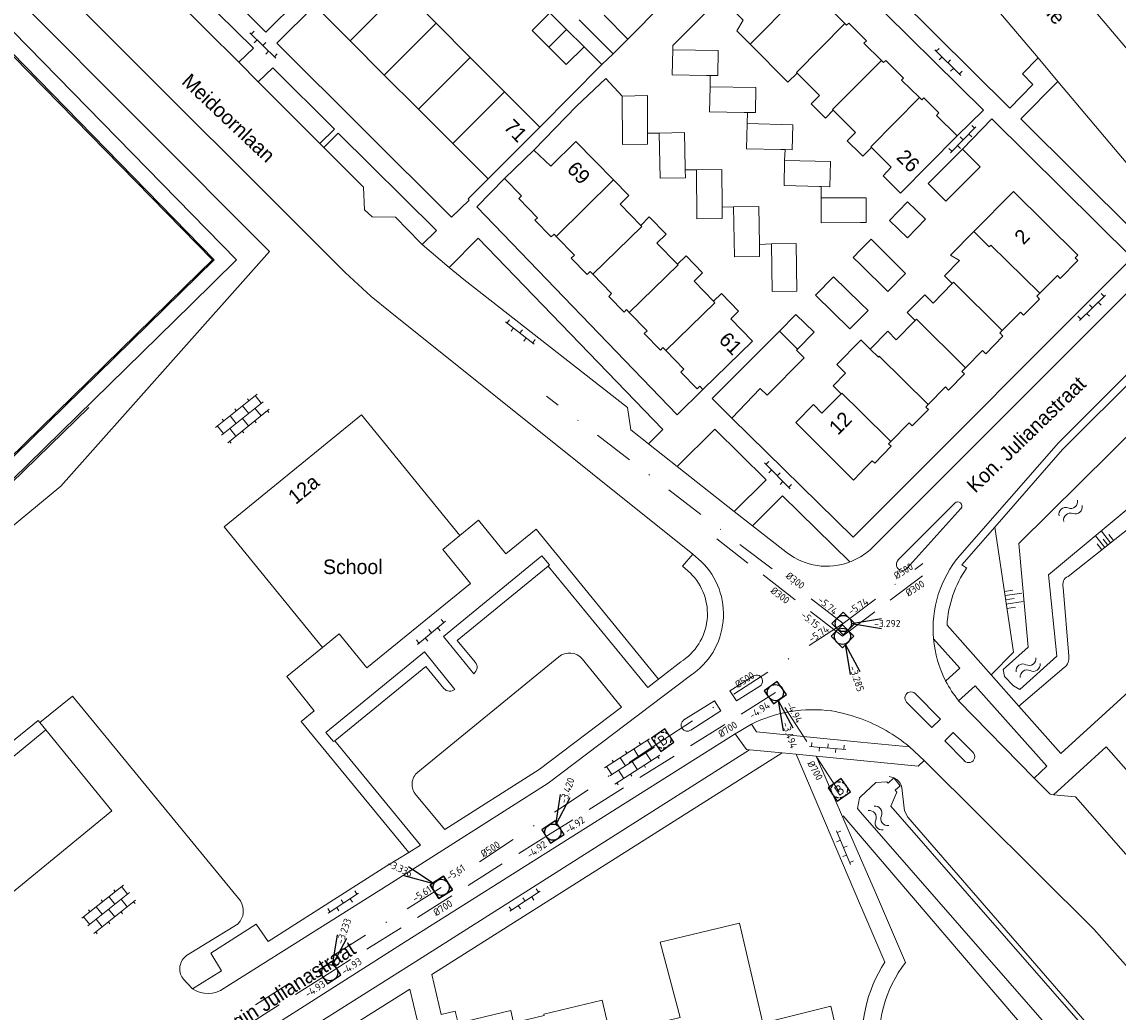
# Model space of a CAD drawing. Header units: metres. Extents: x 86385 to 87348, y 451052 to 451596.
# Tile 14 of 25: x 86896 to 87032, y 451279 to 451401. Entities that reach past the tile are written whole.
import ezdxf
from ezdxf.enums import TextEntityAlignment as Align

# ---------------------------------------------------------------- set-up
doc = ezdxf.new("R2010")
doc.units = ezdxf.units.M
for name, pattern in [('EEN_DOORGETROKKEN_LIJN', [0]), ('HIDDENX2', [0.75, 0.5, -0.25]), ('RI-HWA', [7.4, 5, -2.4]), ('RI-VWA', [11, 5, -3, 0, -3])]:
    doc.linetypes.add(name, pattern=pattern)
doc.layers.get('0').update_dxf_attribs({"linetype": 'EEN_DOORGETROKKEN_LIJN'})
for name, color, linetype, lineweight in [('B-SB-RI-GWA_RIOOLPUT_BLINDEPUT_BETON-S', 30, 'Continuous', 25), ('B-WE-RI-GWA-T18', 10, 'Continuous', 18), ('B-WE-RI-HWA_BOB-S', 150, 'Continuous', 25), ('B-WE-RI-HWA_PUTNUMMER-S', 150, 'Continuous', 25), ('B-WE-RI-HWA_RIOOLPUT-S', 150, 'Continuous', 25), ('B-WE-RI-HWA_TRANSPORTLEIDING-G', 150, 'RI-HWA', 18), ('B-WE-RI-VWA_BOB-S', 20, 'Continuous', 25), ('B-WE-RI-VWA_PUTNUMMER-S', 20, 'Continuous', 25), ('B-WE-RI-VWA_RIOOLPUT-S', 20, 'Continuous', 25), ('B-WE-RI-VWA_TRANSPORTLEIDING-G', 20, 'RI-VWA', 18), ('bijgebouw', 8, 'Continuous', 0), ('dakrand', 8, 'Continuous', 0), ('dakrand bijgebouw', 8, 'Continuous', 0), ('functie-aanduiding', 8, 'Continuous', 0), ('hek', 8, 'Continuous', 0), ('hoofdgebouw', 8, 'Continuous', 0), ('huisnummer', 8, 'Continuous', 0), ('insteek sloot', 8, 'Continuous', 0), ('kant open verharding', 8, 'Continuous', 0), ('kant verharding', 8, 'Continuous', 0), ('kant water (FD)', 8, 'Continuous', 0), ('muur', 8, 'Continuous', 0), ('open verharding 4', 8, 'Continuous', 0), ('open verharding 6', 8, 'Continuous', 0), ('straatnaam', 8, 'Continuous', 0), ('talud', 8, 'Continuous', 0), ('tussenmuur', 8, 'Continuous', 0), ('walbescherming', 8, 'Continuous', 0), ('water', 8, 'Continuous', 0)]:
    doc.layers.add(name, color=color, linetype=linetype, lineweight=lineweight)
doc.styles.add('NLCS-ISO', font='NLCS-ISO.ttf')
doc.styles.add('NLCS-ISO-M500-T18', font='NLCS-ISO.ttf', dxfattribs={"height": 0.9})
doc.styles.add('Style-WORKING', font='WORKING.shx')

# ---------------------------------------------------------------- blocks, each defined once
blk = doc.blocks.new('B-SRI-PUT_HWA-SO')
at = {"lineweight": -3, "flags": 128}
blk.add_lwpolyline([(-2, -2), (2, -2), (2, 2), (-2, 2)], close=True, dxfattribs=at)
at = {"lineweight": -3}
blk.add_circle((0, 0), 2, dxfattribs=at)
blk = doc.blocks.new('B-SRI-PUT_VWA-SO')
at = {"flags": 128}
blk.add_lwpolyline([(-2, 2), (2, 2), (2, -2), (-2, -2)], close=True, dxfattribs=at)
at = {"lineweight": -3, "flags": 128}
blk.add_lwpolyline([(2, -2), (2, 2), (-2, 2), (-2, -2)], close=True, dxfattribs=at)
at = {"lineweight": -3}
blk.add_circle((0, 0), 2, dxfattribs=at)
blk = doc.blocks.new('*U50')
for q in [(-9.16, 2.81), (-8.12, 5.08)]:
    blk.add_line((-1.82, 0.83), q)
at = {"ltscale": 0.1, "style": 'NLCS-ISO'}
blk.add_attdef('PUTHGT', text='', height=1.8, rotation=335.4818, dxfattribs=at).set_placement((-10.88, 4.99), align=Align.MIDDLE_LEFT)
blk = doc.blocks.new('SRI-BOB-SO')
at = {"ltscale": 0.1, "style": 'NLCS-ISO'}
blk.add_attdef('B.O.B.', text='', height=1.8, dxfattribs=at).set_placement((0.05, -0.02), align=Align.BOTTOM_CENTER)
blk = doc.blocks.new('*U32')
for q in [(9.5, 1.25), (9.5, -1.25)]:
    blk.add_line((2, 0), q)
at = {"ltscale": 0.1, "style": 'NLCS-ISO'}
blk.add_attdef('PUTHGT', text='', height=1.8, dxfattribs=at).set_placement((7.65, -0.03), align=Align.MIDDLE_LEFT)
blk = doc.blocks.new('*U34')
for q in [(1.85, 9.4), (4.22, 8.6)]:
    blk.add_line((0.64, 1.9), q)
at = {"ltscale": 0.1, "style": 'NLCS-ISO'}
blk.add_attdef('PUTHGT', text='', height=1.8, rotation=71.395, dxfattribs=at).set_placement((2.41, 7.26), align=Align.MIDDLE_LEFT)
blk = doc.blocks.new('*U49')
for q in [(1.85, -9.4), (4.22, -8.6)]:
    blk.add_line((0.64, -1.9), q)
at = {"ltscale": 0.1, "style": 'NLCS-ISO'}
blk.add_attdef('PUTHGT', text='', height=1.8, rotation=288.605, dxfattribs=at).set_placement((2.41, -7.26), align=Align.MIDDLE_LEFT)
blk = doc.blocks.new('SRI-PUT_BLINDEPUT-SO')
at = {"lineweight": -3, "flags": 128}
blk.add_lwpolyline([(-2, -2), (2, -2), (2, 2), (-2, 2)], close=True, dxfattribs=at)
at = {"linetype": 'HIDDENX2', "lineweight": -3, "ltscale": 1.5}
blk.add_circle((0, 0), 2, dxfattribs=at)
at = {"ltscale": 0.1, "style": 'NLCS-ISO'}
blk.add_text('B', height=2.5, dxfattribs=at).set_placement((0, -0.01), align=Align.MIDDLE_CENTER)
blk = doc.blocks.new('*U54', base_point=(86975.528, 451312.505, -3.625))
at = {"layer": 'B-SB-RI-GWA_RIOOLPUT_BLINDEPUT_BETON-S', "lineweight": -2, "xscale": 0.4999999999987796, "yscale": 0.4999999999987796, "zscale": 0.2499999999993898, "rotation": 35}
blk.add_blockref('SRI-PUT_BLINDEPUT-SO', (86975.528, 451312.505, -3.625), dxfattribs=at)
blk = doc.blocks.new('*U55', base_point=(86997.383, 451306.361, -2.188))
at = {"layer": 'B-SB-RI-GWA_RIOOLPUT_BLINDEPUT_BETON-S', "lineweight": -2, "xscale": 0.4999999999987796, "yscale": 0.4999999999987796, "zscale": 0.2499999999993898, "rotation": 35}
blk.add_blockref('SRI-PUT_BLINDEPUT-SO', (86997.383, 451306.361, -2.188), dxfattribs=at)
blk = doc.blocks.new('OVTP6')
at = {"layer": 'open verharding 6', "color": 7, "linetype": 'Continuous', "lineweight": 0}
for p, q in [((0, 0), (4.5, 0)), ((0.25, 0), (0.25, 0.5)), ((1.25, 0), (1.25, -0.5)), ((2.25, 0), (2.25, 0.5)), ((3.25, 0), (3.25, -0.5)), ((4.25, 0), (4.25, 0.5))]:
    blk.add_line(p, q, dxfattribs=at)
blk = doc.blocks.new('OVTP4')
at = {"layer": 'open verharding 4', "color": 7, "linetype": 'Continuous', "lineweight": 0}
for p, q in [((1.3, 1.5), (1.3, 1.2)), ((3.3, 1.5), (3.3, 1.2)), ((5.3, 1.5), (5.3, 1.2)), ((0, 1.2), (6.6, 1.2)), ((0, 0), (6.6, 0)), ((0.3, 1.2), (0.3, 0)), ((1.3, 0), (1.3, -1.2)), ((2.3, 1.2), (2.3, 0)), ((3.3, 0), (3.3, -1.2)), ((4.3, 1.2), (4.3, 0)), ((5.3, 0), (5.3, -1.2)), ((6.3, 1.2), (6.3, 0)), ((0, -1.2), (6.6, -1.2)), ((0.3, -1.2), (0.3, -1.5)), ((2.3, -1.2), (2.3, -1.5)), ((4.3, -1.2), (4.3, -1.5)), ((6.3, -1.2), (6.3, -1.5))]:
    blk.add_line(p, q, dxfattribs=at)
blk = doc.blocks.new('TA')
at = {"layer": 'talud', "color": 7, "linetype": 'Continuous', "lineweight": 0}
for p, q in [((-0.5, 0), (-0.5, -0.5)), ((-0.25, 0), (-0.25, -1)), ((0, 0), (0, -0.5)), ((0.25, 0), (0.25, -1)), ((0.5, 0), (0.5, -0.5))]:
    blk.add_line(p, q, dxfattribs=at)
blk = doc.blocks.new('WA')
at = {"layer": 'water', "color": 7, "linetype": 'Continuous', "lineweight": 0}
for centre, start, end in [((0.73, 0), 28.0724, 151.9274), ((2.23, 0.8), 208.0724, 331.9274), ((0.73, -0.9), 28.0724, 151.9274), ((2.23, -0.1), 208.0724, 331.9274)]:
    blk.add_arc(centre, 0.85, start, end, dxfattribs=at)
blk = doc.blocks.new('A$Cf75df683')
at = {"layer": 'bijgebouw', "linetype": 'Continuous', "lineweight": 13}
for p, q in [((86969.41, 451397.4), (86965.21, 451401.61)), ((86968.27, 451402.16), (86971.22, 451399.21)), ((86963.64, 451400.39), (86965.79, 451398.25)), ((86971.22, 451399.21), (86969.41, 451397.4)), ((86995.14, 451379.58), (87000, 451379.59)), ((86992.01, 451365.16), (86989.96, 451363.08)), ((86989.96, 451363.08), (86985.25, 451358.33))]:
    blk.add_line(p, q, dxfattribs=at)
at = {"layer": 'bijgebouw', "linetype": 'Continuous', "lineweight": 13, "flags": 128}
for points in [[(86961.45, 451398.2), (86959.37, 451400.27), (86961.55, 451402.47), (86963.64, 451400.39)], [(86965.79, 451398.25), (86963.6, 451396.06), (86961.45, 451398.2)], [(86976.77, 451397.9), (86976.7, 451394.79), (86980.95, 451394.72), (86981.39, 451394.71)], [(86981.39, 451394.71), (86982.36, 451394.7), (86982.41, 451397.81), (86976.77, 451397.9)], [(86970.53, 451392.17), (86973.63, 451392.22), (86973.64, 451387.57)], [(86973.64, 451387.57), (86973.64, 451386.2), (86970.55, 451386.19), (86970.53, 451392.17)], [(86981.39, 451393.32), (86981.33, 451390.21), (86985.59, 451390.14), (86986.02, 451390.14)], [(86986.02, 451390.14), (86986.99, 451390.12), (86987.04, 451393.23), (86981.39, 451393.32)], [(86985.99, 451388.76), (86985.91, 451385.66), (86990.14, 451385.56), (86990.67, 451385.55)], [(86990.67, 451385.55), (86991.54, 451385.53), (86991.62, 451388.62), (86985.99, 451388.76)], [(86978.31, 451383.03), (86978.31, 451383.23), (86978.21, 451387.66), (86975.08, 451387.59)], [(86975.08, 451387.59), (86975.2, 451382), (86978.33, 451382.06), (86978.31, 451383.03)], [(87012.61, 451385.61), (87008.37, 451381.34), (87010.57, 451379.16), (87014.81, 451383.43), (87012.61, 451385.61)], [(86990.61, 451384.2), (86990.54, 451381.09), (86994.94, 451380.99), (86995.13, 451380.98)], [(86995.13, 451380.98), (86996.2, 451380.96), (86996.28, 451384.07), (86990.61, 451384.2)], [(86982.87, 451378.43), (86982.84, 451383.07), (86979.71, 451383.04)], [(86979.71, 451383.04), (86979.76, 451376.99), (86982.88, 451377.01), (86982.87, 451378.43)], [(86987.5, 451373.81), (86987.42, 451378.5), (86984.29, 451378.45)], [(87000, 451376.51), (86995.15, 451376.5), (86995.14, 451379.58)], [(87000, 451379.59), (87000.71, 451379.59), (87000.72, 451376.51), (87000, 451376.51)], [(86984.29, 451378.45), (86984.39, 451372.28), (86987.52, 451372.33), (86987.5, 451373.61), (86987.5, 451373.81)], [(86988.98, 451373.88), (86989.07, 451367.98), (86992.12, 451368.02), (86992.04, 451373.93), (86988.98, 451373.88)], [(86987.59, 451356.02), (86988.44, 451355.18), (86993.02, 451359.81)]]:
    blk.add_lwpolyline(points, dxfattribs=at)
at = {"layer": 'dakrand', "linetype": 'Continuous', "lineweight": 0, "flags": 128}
for points in [[(87012.24, 451371.84), (87011.13, 451372.48), (87014.01, 451375.4)], [(87000, 451361.94), (86997.06, 451358.95), (86998.14, 451357.88)], [(87001.2, 451360.88), (87000.06, 451362), (87000, 451361.94)]]:
    blk.add_lwpolyline(points, dxfattribs=at)
at = {"layer": 'dakrand bijgebouw', "linetype": 'Continuous', "lineweight": 0}
for p, q in [((87000.94, 451365.63), (87000, 451366.55)), ((87000, 451364.68), (87000.94, 451365.63)), ((86987.59, 451356.02), (86984.1, 451352.35))]:
    blk.add_line(p, q, dxfattribs=at)
at = {"layer": 'dakrand bijgebouw', "linetype": 'Continuous', "lineweight": 0, "flags": 128}
for points in [[(87003.6, 451376.79), (87005.82, 451374.63), (87008.05, 451376.93), (87005.83, 451379.09), (87003.6, 451376.79)], [(87005.58, 451370.24), (87001.31, 451374.45), (87000, 451373.13)], [(87000, 451373.13), (86999.1, 451372.21), (87000, 451371.33)], [(87000, 451371.33), (87003.37, 451368), (87005.58, 451370.24)], [(87000, 451366.55), (86996.68, 451369.83), (86994.45, 451367.56), (86998.7, 451363.36), (87000, 451364.68)], [(86992.01, 451365.16), (86994.26, 451362.97), (86992.2, 451360.86)], [(86992.2, 451360.86), (86992.1, 451360.76), (86993.02, 451359.81)], [(86984.1, 451352.35), (86981.65, 451354.76), (86985.25, 451358.33)]]:
    blk.add_lwpolyline(points, dxfattribs=at)
at = {"layer": 'hek', "linetype": 'Continuous', "lineweight": 0}
for p, q in [((86840.94, 451452.79), (86920.04, 451371.93)), ((86848.87, 451451.15), (86926.88, 451372.95)), ((86920.04, 451371.93), (86864.79, 451317.88)), ((86904.53, 451353.67), (86883.17, 451332.89))]:
    blk.add_line(p, q, dxfattribs=at)
at = {"layer": 'hek', "linetype": 'Continuous', "lineweight": 0, "flags": 128}
blk.add_lwpolyline([(86926.88, 451372.95), (86901.06, 451343.92), (86871.03, 451319.1), (86868.72, 451317.12), (86860.56, 451310.97)], dxfattribs=at)
at = {"layer": 'hoofdgebouw', "linetype": 'Continuous', "lineweight": 13}
for p, q in [((86943.25, 451405.4), (86947.48, 451401.17)), ((86936.85, 451399.01), (86932.48, 451403.38)), ((86947.48, 451401.17), (86951.72, 451396.93)), ((86941.08, 451394.77), (86936.85, 451399.01)), ((86951.72, 451396.93), (86955.95, 451392.7)), ((86945.31, 451390.54), (86941.08, 451394.77)), ((86955.95, 451392.7), (86960.32, 451388.32)), ((86949.54, 451386.3), (86945.31, 451390.54)), ((86960.32, 451388.32), (86953.92, 451381.92)), ((86953.92, 451381.92), (86949.54, 451386.3)), ((86959.57, 451385.47), (86955.94, 451381.97)), ((86961.67, 451383.48), (86959.57, 451385.47)), ((86955.94, 451381.97), (86958.07, 451379.83)), ((86972.8, 451376.17), (86973.87, 451377.22)), ((86977.37, 451371.38), (86978.41, 451372.4)), ((87010.38, 451369.95), (87012.24, 451371.84)), ((86981.81, 451366.78), (86982.79, 451367.73)), ((86996.6, 451356.32), (86998.14, 451357.88)), ((86997.59, 451355.34), (86996.6, 451356.32)), ((87000.43, 451346.03), (87000, 451345.58)), ((87001.45, 451347.07), (87000.43, 451346.03))]:
    blk.add_line(p, q, dxfattribs=at)
at = {"layer": 'hoofdgebouw', "linetype": 'Continuous', "lineweight": 13, "flags": 128}
for points in [[(86998.06, 451401.14), (86995.68, 451403.5), (86995.9, 451403.73), (86993.92, 451405.71), (86993.67, 451405.46), (86993.42, 451405.71)], [(86982.69, 451404.35), (86985.47, 451401.56), (86984.71, 451400.22), (86986.35, 451398.57)], [(87000, 451399.74), (86998.54, 451401.19), (86998.28, 451400.93), (86998.06, 451401.14)], [(87002.61, 451396.55), (87000.43, 451398.7), (87000.74, 451399.01), (87000, 451399.74)], [(86986.35, 451398.57), (86991.02, 451393.88), (86992.15, 451395.01)], [(87007.29, 451391.98), (87005.09, 451394.15), (87005.33, 451394.39), (87003.12, 451396.58), (87002.85, 451396.31), (87002.61, 451396.55)], [(86992.15, 451395.01), (86994.91, 451392.23), (86993.9, 451391.21), (86995.65, 451389.45), (86996.63, 451390.42)], [(87011.97, 451387.25), (87009.41, 451389.78), (87009.71, 451390.08), (87007.83, 451391.94), (87007.58, 451391.68), (87007.29, 451391.98)], [(86996.63, 451390.42), (86999.4, 451387.65), (86998.36, 451386.64), (87000, 451385.02)], [(87001.36, 451385.81), (87003.81, 451383.38), (87002.8, 451382.31), (87004.96, 451380.17), (87011.97, 451387.25)], [(86961.67, 451383.48), (86964.78, 451386.55), (86969.42, 451381.81)], [(87000, 451385.02), (87000.29, 451384.73), (87000.48, 451384.93), (87001.36, 451385.81)], [(86969.42, 451381.81), (86971.35, 451379.85), (86970.25, 451378.78), (86972.8, 451376.17)], [(87014.01, 451375.4), (87018.93, 451380.38), (87026.89, 451372.51), (87026.56, 451372.18), (87026.91, 451371.84), (87024.72, 451369.62), (87024.36, 451369.98), (87022.18, 451367.77)], [(86962.35, 451374.81), (86962.09, 451375.09), (86961.74, 451374.75), (86959.72, 451376.83), (86960.03, 451377.12), (86957.72, 451379.48), (86958.07, 451379.83)], [(86973.87, 451377.22), (86975.94, 451375.1), (86974.81, 451373.99), (86977.37, 451371.38)], [(86966.89, 451370.12), (86966.54, 451370.48), (86966.17, 451370.11), (86964.22, 451372.12), (86964.6, 451372.49), (86962.35, 451374.81)], [(86978.41, 451372.4), (86980.45, 451370.3), (86979.4, 451369.26), (86981.81, 451366.78)], [(86971.39, 451365.41), (86971.05, 451365.77), (86970.74, 451365.46), (86968.86, 451367.39), (86969.21, 451367.73), (86966.89, 451370.12)], [(87006.77, 451364.41), (87005.78, 451365.39), (87007.95, 451367.58), (87008.98, 451366.57), (87011.36, 451368.98), (87010.38, 451369.95)], [(86982.79, 451367.73), (86984.9, 451365.56), (86983.95, 451364.61), (86986.63, 451361.85), (86980.51, 451355.89)], [(87022.18, 451367.77), (87021.81, 451367.4), (87022.16, 451367.06), (87020.19, 451365.06), (87019.78, 451365.46), (87017.55, 451363.19)], [(86975.9, 451360.68), (86975.54, 451361.05), (86975.24, 451360.75), (86973.25, 451362.79), (86973.61, 451363.14), (86971.39, 451365.41)], [(87001.2, 451360.88), (87003.37, 451363.09), (87004.4, 451362.01), (87006.77, 451364.41)], [(87017.55, 451363.19), (87017.23, 451362.87), (87017.62, 451362.48), (87015.49, 451360.3), (87015.09, 451360.7), (87013, 451358.56)], [(86980.51, 451355.89), (86980.13, 451356.28), (86979.8, 451355.96), (86977.77, 451358.04), (86978.13, 451358.39), (86975.9, 451360.68)], [(87013, 451358.56), (87012.56, 451358.11), (87012.86, 451357.82), (87010.9, 451355.81), (87010.51, 451356.19), (87008.38, 451354.01)], [(87000, 451345.58), (86999.12, 451344.68), (86992.02, 451351.81), (86994.19, 451354.01), (86995.22, 451352.95), (86997.59, 451355.34)], [(86950.42, 451337.81), (86938.24, 451352.74), (86921.25, 451338.88), (86933.43, 451323.96)], [(87008.38, 451354.01), (87008.09, 451353.71), (87008.4, 451353.42), (87006.41, 451351.37), (87006.01, 451351.77), (87003.75, 451349.45)], [(87003.75, 451349.45), (87003.48, 451349.17), (87003.81, 451348.85), (87001.77, 451346.76), (87001.45, 451347.07)], [(86933.43, 451323.96), (86935.51, 451325.66), (86938.92, 451321.47), (86951.74, 451331.9), (86948.32, 451336.09), (86950.42, 451337.81)], [(86899.19, 451313.77), (86907.37, 451303.78), (86889.14, 451288.84), (86890.16, 451287.6), (86884.01, 451282.56), (86875.48, 451292.97), (86883.48, 451299.53), (86882.81, 451300.35), (86899.19, 451313.77)], [(86971.7, 451250), (86967.51, 451267.3), (86972.59, 451268.53), (86973.8, 451263.56), (86990.13, 451267.52), (86989.56, 451269.87), (86998.12, 451272.04), (86996.32, 451279.63), (86987.92, 451277.52), (86985.02, 451289.88), (86975.23, 451287.54), (86977.67, 451278.2), (86969.04, 451276.11)]]:
    blk.add_lwpolyline(points, dxfattribs=at)
at = {"layer": 'insteek sloot', "linetype": 'Continuous', "lineweight": 0}
for p, q in [((87025.68, 451332.76), (87036.84, 451341.59)), ((87025.76, 451322.91), (87025.09, 451331.4)), ((87019.6, 451316.73), (87025.2, 451321.48)), ((87004.14, 451307.83), (87003.56, 451308.02)), ((86997.86, 451303.13), (87000, 451300.62))]:
    blk.add_line(p, q, dxfattribs=at)
at = {"layer": 'insteek sloot', "linetype": 'Continuous', "lineweight": 0, "flags": 128}
for points in [[(87016.17, 451320.6), (87018.93, 451323.4), (87016.62, 451338.86)], [(87051.85, 451250), (87005.86, 451302.98), (87005.46, 451303.77), (87005.12, 451306.61)], [(87000, 451300.62), (87029.85, 451265.71), (87043.15, 451250)]]:
    blk.add_lwpolyline(points, dxfattribs=at)
at = {"layer": 'insteek sloot', "linetype": 'Continuous', "lineweight": 0}
for centre, radius, start, end in [((87026.11, 451331.77), 1.08, 113.0472, 199.6455), ((87024.38, 451322.62), 1.41, 305.8463, 11.9122), ((87003.46, 451306.28), 1.7, 11.4601, 66.2831)]:
    blk.add_arc(centre, radius, start, end, dxfattribs=at)
at = {"layer": 'kant open verharding', "linetype": 'Continuous', "lineweight": 0}
for p, q in [((86992.05, 451310.77), (87000, 451292.05)), ((87000, 451297.91), (86994.5, 451310.53))]:
    blk.add_line(p, q, dxfattribs=at)
at = {"layer": 'kant open verharding', "linetype": 'Continuous', "lineweight": 0, "flags": 128}
for points in [[(87005.57, 451285.01), (87001.85, 451293.66), (87000, 451297.91)], [(87000, 451292.05), (87000.04, 451291.96), (87003.01, 451285.06)]]:
    blk.add_lwpolyline(points, dxfattribs=at)
at = {"layer": 'kant open verharding', "linetype": 'Continuous', "lineweight": 0}
for centre, radius, start, end in [((87017.99, 451275.42), 17.81, 147.2269, 187.7678), ((87017.89, 451275.45), 15.59, 142.1833, 187.9185)]:
    blk.add_arc(centre, radius, start, end, dxfattribs=at)
at = {"layer": 'kant verharding', "linetype": 'Continuous', "lineweight": 0}
for p, q in [((86919.82, 451371.92), (86844.93, 451448.34)), ((87005.88, 451415.95), (87021.99, 451396.89)), ((86923.09, 451396.34), (86912.11, 451407.25)), ((86975.51, 451403.52), (86971.22, 451399.21)), ((87029.1, 451402.56), (87045.16, 451383.58)), ((86965.79, 451398.25), (86968.01, 451396.05)), ((86925.48, 451393.93), (86923.09, 451396.34)), ((86968.01, 451396.05), (86969.41, 451397.4)), ((87021.99, 451396.89), (87024.43, 451393.98)), ((86968.01, 451396.05), (86960.32, 451388.32)), ((86933.11, 451386.32), (86925.48, 451393.93)), ((86981.39, 451394.71), (86981.39, 451393.32)), ((87024.43, 451393.98), (87033.08, 451383.7)), ((86986.02, 451390.14), (86985.99, 451388.76)), ((86973.64, 451387.57), (86975.08, 451387.59)), ((86933.61, 451385.82), (86933.11, 451386.32)), ((86990.67, 451385.55), (86990.61, 451384.2)), ((86978.31, 451383.03), (86979.71, 451383.04)), ((86982.87, 451378.43), (86984.29, 451378.45)), ((86949.12, 451370.97), (86945.78, 451373.8)), ((86987.5, 451373.81), (86988.98, 451373.88)), ((86919.82, 451371.92), (86916.37, 451368.55)), ((86977.3, 451346.36), (86973.75, 451349.16)), ((86984.38, 451340.78), (86977.3, 451346.36)), ((86986.64, 451339.02), (86984.38, 451340.78)), ((87011.68, 451341.82), (87004.64, 451334.75)), ((87005.73, 451333.74), (87012.42, 451341.14)), ((86990.77, 451335.79), (86986.64, 451339.02)), ((86980.3, 451334.59), (86979.24, 451335.51)), ((86990.77, 451335.79), (86990.91, 451335.69)), ((87010.71, 451326.75), (87016.17, 451320.6)), ((86962.66, 451322.82), (86945.24, 451308.57)), ((86975.01, 451320.05), (86977.75, 451322.19)), ((87019.6, 451316.73), (87016.17, 451320.6)), ((87021.5, 451307.82), (87012.14, 451317.39)), ((86898.44, 451314.7), (86899.19, 451313.77)), ((86986.51, 451314.49), (86984.49, 451313.3)), ((87006.06, 451311.68), (87000, 451312.27)), ((86986.27, 451311.33), (86990.31, 451310.94)), ((86990.31, 451310.94), (86992.05, 451310.77)), ((86992.05, 451310.77), (86994.5, 451310.53)), ((87007.86, 451310), (87006.06, 451311.68)), ((86994.5, 451310.53), (87000, 451309.99)), ((86922.99, 451289.81), (86916.61, 451285.86)), ((86916.14, 451283.05), (86917.34, 451281.75))]:
    blk.add_line(p, q, dxfattribs=at)
at = {"layer": 'kant verharding', "linetype": 'Continuous', "lineweight": 0, "flags": 128}
for points in [[(86979.24, 451335.51), (86941.8, 451365.47), (86939.46, 451367.36), (86936.25, 451370.35), (86837.35, 451469.06), (86832.16, 451474.45)], [(86845.32, 451451.08), (86922.81, 451371.91), (86917.18, 451366.39)], [(86920.29, 451436.87), (86919.75, 451437.4), (86918.44, 451436.08), (86916.25, 451438.27), (86913.96, 451435.98), (86902.11, 451424.19), (86926.42, 451400.07), (86930.41, 451404.06)], [(86923.09, 451396.34), (86924.88, 451398.07), (86913.85, 451408.98), (86912.11, 451407.25)], [(87000, 451409.02), (87018.46, 451390.68), (87021.31, 451393.6), (87020.03, 451394.9), (87021.99, 451396.89)], [(86982.69, 451404.35), (86976.77, 451398.43), (86976.77, 451397.9)], [(87000, 451405.48), (87015.22, 451390.43), (87011.97, 451387.25)], [(86953.92, 451381.92), (86951.45, 451379.47), (86951.58, 451379.31), (86949.4, 451377.2), (86927.78, 451398.69), (86932.48, 451403.38)], [(86933.11, 451386.32), (86934.91, 451388.09), (86927.29, 451395.65), (86925.48, 451393.93)], [(86964.86, 451390.93), (86968.51, 451394.34), (86970.53, 451392.17)], [(87024.43, 451393.98), (87019.83, 451389.37), (87033.98, 451375.3), (87038.71, 451380.11)], [(86917.18, 451366.39), (86864.81, 451315.13), (86789.26, 451392.39)], [(87012.61, 451385.61), (87016.27, 451389.36), (87033.62, 451372.14), (87000, 451338.52)], [(86945.78, 451373.8), (86947.54, 451375.56), (86935.39, 451387.58), (86933.61, 451385.82)], [(86945.78, 451373.8), (86945.52, 451374.04), (86942.46, 451377.2), (86939.56, 451377.23), (86938.64, 451378.11), (86938.5, 451380.89), (86933.61, 451385.82)], [(86980.51, 451355.89), (86977.3, 451352.76), (86952.51, 451378.46), (86955.94, 451381.97)], [(86973.75, 451349.16), (86975.53, 451350.93), (86952.68, 451374.6), (86949.12, 451370.97)], [(87001.54, 451336.39), (87036.86, 451371.7), (87037.88, 451372.82)], [(86973.75, 451349.16), (86971.58, 451350.87), (86971.17, 451353.66), (86950.91, 451369.49), (86949.12, 451370.97)], [(86916.37, 451368.55), (86864.82, 451318.12), (86862.49, 451320.5)], [(87042.91, 451367.72), (87024.5, 451349.3), (87012.28, 451335.34)], [(87016.62, 451338.86), (87025.01, 451348.44), (87044.34, 451367.71), (87043.71, 451368.37)], [(87073.58, 451354.68), (87061.46, 451344.26), (87024.8, 451310.86), (87019.6, 451316.73)], [(87000, 451338.52), (86999.11, 451337.63), (86984.1, 451352.35)], [(86984.38, 451340.78), (86988.33, 451344.71), (86981.97, 451350.99), (86977.3, 451346.36)], [(86998.68, 451334.55), (86990.35, 451342.73), (86986.64, 451339.02)], [(86950.42, 451337.81), (86952.73, 451339.73), (86956.12, 451335.55), (86959.85, 451338.6), (86975.01, 451320.05)], [(87016.62, 451338.86), (87012.53, 451334.19), (87013.14, 451333.78)], [(86961.36, 451334.01), (86961.51, 451334.19), (86960.58, 451335.29), (86948.39, 451325.32), (86952.15, 451320.73)], [(86978.95, 451333.17), (86977.99, 451334.01), (86979.24, 451335.51)], [(86952.32, 451322.15), (86950.11, 451324.82), (86961.36, 451334.01)], [(86961.36, 451334.01), (86973.67, 451319.01), (86975.01, 451320.05)], [(87009.04, 451325.05), (87012.29, 451321.41), (87010.54, 451319.85)], [(86944.1, 451298.63), (86930.79, 451314.8), (86932.4, 451316.14), (86929, 451320.39), (86933.43, 451323.96)], [(86949.81, 451318.78), (86946.05, 451323.43), (86933.85, 451313.44), (86934.78, 451312.33), (86934.96, 451312.43)], [(86934.96, 451312.43), (86946.21, 451321.62), (86948.44, 451318.9)], [(86945.01, 451305.72), (86948.55, 451301.47), (86960.23, 451308.86), (86970.44, 451316.57), (86965.57, 451322.56)], [(86921.26, 451281.83), (86941.5, 451294.59), (86961.37, 451307.19), (86978.96, 451320.5)], [(86986.7, 451320.43), (86983.84, 451318.6), (86984.65, 451317.36), (86987.54, 451319.19)], [(87021.5, 451307.82), (87023.06, 451309.28), (87014.18, 451319.23), (87012.14, 451317.39)], [(86898.44, 451314.7), (86902.49, 451317.95), (86923.28, 451292.62)], [(87005.71, 451317.21), (87008.83, 451314.06), (87009.9, 451315.09), (87006.77, 451318.26)], [(86978.99, 451313.74), (86982.73, 451316.14), (86981.92, 451317.39), (86978.14, 451315.01)], [(86878, 451306.27), (86881.8, 451301.61), (86898.24, 451314.95), (86898.44, 451314.7)], [(87000, 451312.27), (86987.14, 451313.53), (86986.51, 451314.49)], [(87013.91, 451311.04), (87011.48, 451313.46), (87010.42, 451312.42), (87012.85, 451309.95)], [(86984.49, 451313.3), (86943.67, 451287.58), (86909.01, 451265.51)], [(86944.1, 451298.63), (86945.54, 451299.54), (86934.96, 451312.43)], [(86984.49, 451313.3), (86985.89, 451311.37), (86986.27, 451311.33)], [(86906.9, 451263.27), (86907.76, 451261.68), (86945.75, 451285.63), (86986.27, 451311.33)], [(86969.04, 451276.11), (86968.04, 451280.35), (86960.81, 451278.63), (86960.86, 451278.45), (86957.06, 451277.53), (86956.73, 451279.07), (86950.23, 451277.5), (86949.86, 451278.99), (86948.11, 451278.57), (86946.98, 451283.54), (86990.31, 451310.94)], [(87037.57, 451290.2), (87044.17, 451296.07), (87030.39, 451311.68), (87023.88, 451305.75)], [(87000, 451309.99), (87007.14, 451309.28), (87007.86, 451310)], [(87007.86, 451310), (87028.89, 451289.13), (87061.98, 451251.84)], [(87023.88, 451305.75), (87023.46, 451305.85), (87021.5, 451307.82)], [(87037.57, 451290.2), (87035.71, 451292.3), (87035.77, 451295.09), (87026.61, 451305.5), (87023.88, 451305.75)], [(86944.1, 451298.63), (86941.4, 451296.95), (86926.7, 451287.59), (86925.24, 451289.77), (86919.6, 451286.17), (86920.94, 451283.99), (86917.34, 451281.75)], [(86909.32, 451259.76), (86944.23, 451281.73), (86945.6, 451276.04)]]:
    blk.add_lwpolyline(points, dxfattribs=at)
at = {"layer": 'kant verharding', "linetype": 'Continuous', "lineweight": 0}
for centre, radius, start, end in [((87012.04, 451341.47), 0.507, 318.8176, 136.2241), ((86995.82, 451342.11), 8.09, 232.6271, 290.7227), ((86995.77, 451342.21), 8.19, 290.785, 301.0521), ((86995.81, 451342.13), 8.11, 301.1389, 314.9812), ((87023.06, 451326.29), 14.08, 139.9866, 185.0609), ((86973.97, 451328.09), 9.08, 303.3605, 45.7773), ((87005.18, 451334.24), 0.741, 136.0188, 317.9725), ((87024.56, 451325.9), 13.88, 145.4296, 176.4961), ((86974.04, 451328.15), 7.02, 301.8524, 45.6356), ((87023.09, 451326.29), 14.11, 185.0696, 207.1848), ((86963.98, 451321.21), 2.08, 40.3418, 129.3191), ((86951.58, 451321.52), 0.976, 305.6207, 40.2877), ((86987.14, 451319.82), 0.75, 302.7435, 125.5691), ((86949.19, 451319.55), 0.99, 221.3196, 309.25), ((87023.11, 451326.32), 14.14, 207.2382, 219.1453), ((87006.24, 451317.74), 0.746, 44.6195, 224.7288), ((86994.1, 451299.31), 16.97, 82.101, 116.5821), ((86992.98, 451295.98), 20.44, 69.9102, 80.261), ((86978.57, 451314.38), 0.764, 124.6548, 302.8086), ((86992.97, 451295.96), 20.46, 50.2145, 69.9057), ((87013.38, 451310.49), 0.762, 225.3724, 45.9043), ((86946.5, 451307.03), 1.99, 129.2941, 221.2319), ((86921.39, 451291.4), 2.25, 315.3182, 32.864), ((86917.77, 451284.22), 2, 125.0808, 215.5639), ((86919.24, 451284.65), 3.47, 236.7255, 305.4976)]:
    blk.add_arc(centre, radius, start, end, dxfattribs=at)
at = {"layer": 'kant water (FD)', "linetype": 'Continuous', "lineweight": 0}
blk.add_line((87000, 451303.62), (87046.86, 451250), dxfattribs=at)
at = {"layer": 'kant water (FD)', "linetype": 'Continuous', "lineweight": 0, "flags": 128}
for points in [[(87004.14, 451307.83), (87003.41, 451307.2), (87003.25, 451307.36), (87001.88, 451307.28), (87000, 451305.5)], [(87004.14, 451307.83), (87004.9, 451306.87), (87004.27, 451306.33), (87004.51, 451306.08), (87003.75, 451304.33), (87051.28, 451250)], [(87000, 451305.5), (86999.86, 451305.37), (86999.63, 451304.05), (87000, 451303.62)]]:
    blk.add_lwpolyline(points, dxfattribs=at)
at = {"layer": 'muur', "linetype": 'Continuous', "lineweight": 0}
for p, q in [((86959.57, 451385.47), (86964.86, 451390.93)), ((86995.14, 451379.58), (86995.13, 451380.98))]:
    blk.add_line(p, q, dxfattribs=at)
at = {"layer": 'tussenmuur', "linetype": 'Continuous', "lineweight": 0}
for p, q in [((86993.42, 451405.71), (86986.35, 451398.57)), ((86936.85, 451399.01), (86943.25, 451405.4)), ((86941.08, 451394.77), (86947.48, 451401.17)), ((86963.64, 451400.39), (86961.45, 451398.2)), ((86945.31, 451390.54), (86951.72, 451396.93)), ((87002.61, 451396.55), (87000, 451393.95)), ((86949.54, 451386.3), (86955.95, 451392.7)), ((86962.35, 451374.81), (86969.42, 451381.81)), ((86989.96, 451363.08), (86992.2, 451360.86)), ((87003.75, 451349.45), (87000, 451353.16))]:
    blk.add_line(p, q, dxfattribs=at)
at = {"layer": 'tussenmuur', "linetype": 'Continuous', "lineweight": 0, "flags": 128}
for points in [[(86998.06, 451401.14), (86992.07, 451395.09), (86992.15, 451395.01)], [(87000, 451393.95), (86996.55, 451390.51), (86996.63, 451390.42)], [(87007.29, 451391.98), (87001.27, 451385.9), (87001.36, 451385.81)], [(86972.8, 451376.17), (86972.95, 451376.02), (86966.89, 451370.12)], [(87014.01, 451375.4), (87015.92, 451373.52), (87016.13, 451373.74), (87022.18, 451367.77)], [(86977.37, 451371.38), (86977.45, 451371.3), (86971.39, 451365.41)], [(87011.36, 451368.98), (87011.52, 451369.14), (87017.55, 451363.19)], [(86981.81, 451366.78), (86981.98, 451366.6), (86975.9, 451360.68)], [(87013, 451358.56), (87006.92, 451364.57), (87006.77, 451364.41)], [(87001.2, 451360.88), (87002.21, 451359.88), (87002.32, 451359.99), (87008.38, 451354.01)], [(87000, 451353.16), (86997.69, 451355.44), (86997.59, 451355.34)]]:
    blk.add_lwpolyline(points, dxfattribs=at)
at = {"layer": 'walbescherming', "linetype": 'Continuous', "lineweight": 0, "flags": 128}
blk.add_lwpolyline([(87019.61, 451336.83), (87020.74, 451324.03), (87017.65, 451321.24), (87017.81, 451320.38), (87018.94, 451319.21), (87019.71, 451318.79), (87024.29, 451322.9), (87023.27, 451332.94), (87037.04, 451344.43), (87046.22, 451340.63), (87055.98, 451349.03), (87052.74, 451359.16), (87046.16, 451363.1), (87019.61, 451336.83)], dxfattribs=at)
at = {"layer": 'open verharding 4', "linetype": 'Continuous', "lineweight": 0}
for p, rotation in [((86920.95, 451350.23), 38.82982490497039), ((86968.97, 451308.09), 32.62503559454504), ((86904.39, 451289.54), 38.58825564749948)]:
    blk.add_blockref('OVTP4', p, dxfattribs=dict(at, rotation=rotation))
at = {"layer": 'open verharding 6', "linetype": 'Continuous', "lineweight": 0}
for p, rotation in [((86924.44, 451399.99), 315.6883260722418), ((87009.2, 451397.88), 315.243120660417), ((87011.13, 451385.16), 45.40519677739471), ((87027.08, 451364.42), 44.02760489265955), ((86956.08, 451364.26), 322.1903478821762), ((86988.11, 451346.79), 315), ((86945.17, 451324.36), 39.43862478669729), ((86993.7, 451311.74), 355.1221191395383), ((86997.03, 451301.3), 292.6947555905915), ((86934.14, 451291.12), 33.2928485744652), ((86956.61, 451291.36), 33.2928485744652)]:
    blk.add_blockref('OVTP6', p, dxfattribs=dict(at, rotation=rotation))
at = {"layer": 'talud', "linetype": 'Continuous', "lineweight": 0}
for p, xscale, yscale, zscale, rotation in [((87030.59, 451336.64), 1.838011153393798, 1.838011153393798, 1.838011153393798, 218.5721777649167), ((87017.96, 451329.86), 2.120526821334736, 2.120526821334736, 2.120526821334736, 98.54278990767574)]:
    blk.add_blockref('TA', p, dxfattribs=dict(at, xscale=xscale, yscale=yscale, zscale=zscale, rotation=rotation))
at = {"layer": 'water', "linetype": 'Continuous', "lineweight": 0}
for p, rotation in [((87027.15, 451341.81), 220.7815671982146), ((87019.5, 451320.66), 35.31121343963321), ((87001.37, 451304.08), 307.6839313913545)]:
    blk.add_blockref('WA', p, dxfattribs=dict(at, rotation=rotation))
at = {"layer": 'functie-aanduiding', "linetype": 'Continuous', "lineweight": 13, "style": 'Style-WORKING'}
blk.add_text('School', height=1.8, dxfattribs=at).set_placement((86933.5, 451333.05))
at = {"layer": 'huisnummer', "linetype": 'Continuous', "lineweight": 0, "style": 'Style-WORKING'}
for s, rotation, p in [('71', 314.4327, (86955.75, 451388.22)), ('26', 315, (87004.33, 451384.48)), ('69', 313.8656, (86963.56, 451383.02)), ('2', 45.8914, (87020.17, 451373.68)), ('61', 313.8656, (86982.36, 451361.91)), ('12', 45.5673, (86997.21, 451350.13)), ('12a', 39.2773, (86930.11, 451341.58))]:
    blk.add_text(s, height=1.8, rotation=rotation, dxfattribs=at).set_placement(p)
at = {"layer": 'straatnaam', "linetype": 'Continuous', "lineweight": 13, "style": 'Style-WORKING'}
for s, rotation, p in [('Sytwinde', 309.8496, (87017.87, 451408.34)), ('Meidoornlaan', 316.7014, (86915.89, 451393.8)), ('Kon. Julianastraat', 44.1086, (87014.21, 451342.97)), ('Koningin Julianastraat', 32.8798, (86917.84, 451273.38))]:
    blk.add_text(s, height=1.8, rotation=rotation, dxfattribs=at).set_placement(p)

msp = doc.modelspace()

# ---------------------------------------------------------------- linework, layer by layer
at = {"layer": 'B-WE-RI-HWA_TRANSPORTLEIDING-G'}
for p, q in [((86997.77, 451325.35, -3.29), (86982.22, 451337.39)), ((86997.77, 451325.35, -3.29), (87008.56, 451333.52)), ((86989.47, 451318.39, -3.49), (86961.94, 451301.14, -3.42)), ((86997.36, 451306.12, -3.81), (86989.47, 451318.39, -3.49)), ((86961.94, 451301.14, -3.42), (86934.32, 451283.75, -3.23)), ((86934.32, 451283.75, -3.23), (86899.48, 451261.65, -3))]:
    msp.add_line(p, q, dxfattribs=at)
at = {"layer": 'B-WE-RI-VWA_TRANSPORTLEIDING-G'}
for p, q in [((86997.87, 451326.94, -3.29), (86961.15, 451355.04)), ((86997.87, 451326.95, -3.29), (87007.72, 451334.36)), ((86997.87, 451326.94, -3.29), (86975.53, 451312.51, -3.62)), ((86975.53, 451312.51, -3.62), (86948.12, 451294.3, -3.34)), ((86948.12, 451294.3, -3.34), (86899.46, 451263.56, -3.04))]:
    msp.add_line(p, q, dxfattribs=at)

# ---------------------------------------------------------------- block references
at = {"layer": 'B-SB-RI-GWA_RIOOLPUT_BLINDEPUT_BETON-S'}
for name, p in [('*U54', (86975.53, 451312.51, -3.62)), ('*U55', (86997.38, 451306.36, -2.19))]:
    msp.add_blockref(name, p, dxfattribs=at)
at = {"layer": 'B-WE-RI-HWA_BOB-S'}
ref = msp.add_blockref('SRI-BOB-SO', (86997.51, 451325.98, -0.7), dxfattribs=dict(at, xscale=0.5000000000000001, yscale=0.5000000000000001, zscale=0.5000000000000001, rotation=321.0375701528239))
ref.add_attrib('B.O.B.', '-5.15', dxfattribs={"layer": '0', "ltscale": 0.1, "height": 0.9, "rotation": 321.0376, "style": 'NLCS-ISO'}).set_placement((86993.34, 451326.82, -0.7), align=Align.BOTTOM_CENTER)
ref = msp.add_blockref('SRI-BOB-SO', (86987.72, 451321.53, -0.91), dxfattribs=dict(at, xscale=0.5000000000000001, yscale=0.5000000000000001, zscale=0.5000000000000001, rotation=33.33086395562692))
ref.add_attrib('B.O.B.', '-4.94', dxfattribs={"layer": '0', "ltscale": 0.1, "height": 0.9, "rotation": 33.3309, "style": 'NLCS-ISO'}).set_placement((86987.9, 451315.61, -0.91), align=Align.BOTTOM_CENTER)
ref = msp.add_blockref('SRI-BOB-SO', (86995.89, 451314.88, -0.91), dxfattribs=dict(at, xscale=0.5000000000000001, yscale=0.5000000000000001, zscale=0.5000000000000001, rotation=298.8130140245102))
ref.add_attrib('B.O.B.', '-4.94', dxfattribs={"layer": '0', "ltscale": 0.1, "height": 0.9, "rotation": 298.813, "style": 'NLCS-ISO'}).set_placement((86991.19, 451315.6, -0.91), align=Align.BOTTOM_CENTER)
ref = msp.add_blockref('SRI-BOB-SO', (86964.63, 451307.27, -0.84), dxfattribs=dict(at, xscale=0.5000000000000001, yscale=0.5000000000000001, zscale=0.5000000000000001, rotation=35.79255091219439))
ref.add_attrib('B.O.B.', '-4.92', dxfattribs={"layer": '0', "ltscale": 0.1, "height": 0.9, "rotation": 35.7926, "style": 'NLCS-ISO'}).set_placement((86965.06, 451301.43, -0.84), align=Align.BOTTOM_CENTER)
ref = msp.add_blockref('SRI-BOB-SO', (86960.09, 451304.33, -0.84), dxfattribs=dict(at, xscale=0.5000000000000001, yscale=0.5000000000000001, zscale=0.5000000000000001, rotation=35.79255091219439))
ref.add_attrib('B.O.B.', '-4.92', dxfattribs={"layer": '0', "ltscale": 0.1, "height": 0.9, "rotation": 35.7926, "style": 'NLCS-ISO'}).set_placement((86960.34, 451298.39, -0.84), align=Align.BOTTOM_CENTER)
ref = msp.add_blockref('SRI-BOB-SO', (86937.22, 451289.82, -0.65), dxfattribs=dict(at, xscale=0.5000000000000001, yscale=0.5000000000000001, zscale=0.5000000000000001, rotation=33.03626211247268))
ref.add_attrib('B.O.B.', '-4.93', dxfattribs={"layer": '0', "ltscale": 0.1, "height": 0.9, "rotation": 33.0363, "style": 'NLCS-ISO'}).set_placement((86937.41, 451283.95, -0.65), align=Align.BOTTOM_CENTER)
ref = msp.add_blockref('SRI-BOB-SO', (86932.58, 451286.89, -0.65), dxfattribs=dict(at, xscale=0.5000000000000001, yscale=0.5000000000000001, zscale=0.5000000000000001, rotation=33.03626211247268))
ref.add_attrib('B.O.B.', '-4.93', dxfattribs={"layer": '0', "ltscale": 0.1, "height": 0.9, "rotation": 33.0363, "style": 'NLCS-ISO'}).set_placement((86932.91, 451281.14, -0.65), align=Align.BOTTOM_CENTER)
at = {"layer": 'B-WE-RI-HWA_PUTNUMMER-S', "xscale": 0.5, "yscale": 0.5, "zscale": 0.5}
for name, p, values in [('*U49', (86997.8, 451325.32, -3.28), {'PUTHGT': '-3.285'}), ('*U49', (86989.5, 451318.35, -3.49), {'PUTHGT': '-3.494'}), ('*U34', (86961.97, 451301.1, -3.42), {'PUTHGT': '-3.420'}), ('*U34', (86934.35, 451283.72, -3.23), {'PUTHGT': '-3.233'})]:
    msp.add_blockref(name, p, dxfattribs=at).add_auto_attribs(values)
at = {"layer": 'B-WE-RI-HWA_RIOOLPUT-S', "xscale": 0.5, "yscale": 0.5, "zscale": 0.5}
for p, rotation in [((86997.77, 451325.35, -3.29), 45), ((86989.47, 451318.39, -3.49), 305.2358846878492), ((86961.94, 451301.14, -3.42), 33.18663090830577), ((86934.32, 451283.75, -3.23), 33.90846999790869)]:
    msp.add_blockref('B-SRI-PUT_HWA-SO', p, dxfattribs=dict(at, rotation=rotation))
at = {"layer": 'B-WE-RI-HWA_TRANSPORTLEIDING-G'}
msp.add_blockref('A$Cf75df683', (0, 0), dxfattribs=at)
at = {"layer": 'B-WE-RI-VWA_BOB-S'}
ref = msp.add_blockref('SRI-BOB-SO', (86995.48, 451335.76, -4.74), dxfattribs=dict(at, xscale=0.4999999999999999, yscale=0.4999999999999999, zscale=0.4999999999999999, rotation=319.7675161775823))
ref.add_attrib('B.O.B.', '-5.74', dxfattribs={"layer": '0', "ltscale": 0.1, "height": 0.9, "rotation": 319.7675, "style": 'NLCS-ISO'}).set_placement((86995.49, 451328.61, -3.29), align=Align.BOTTOM_CENTER)
ref = msp.add_blockref('SRI-BOB-SO', (86993.25, 451330.51, -4.74), dxfattribs=dict(at, xscale=0.4999999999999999, yscale=0.4999999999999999, zscale=0.4999999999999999, rotation=33.05909105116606))
ref.add_attrib('B.O.B.', '-5.74', dxfattribs={"layer": '0', "ltscale": 0.1, "height": 0.9, "rotation": 33.0591, "style": 'NLCS-ISO'}).set_placement((87000.1, 451328.46, -3.29), align=Align.BOTTOM_CENTER)
ref = msp.add_blockref('SRI-BOB-SO', (86988.37, 451327.1, -4.74), dxfattribs=dict(at, xscale=0.4999999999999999, yscale=0.4999999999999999, zscale=0.4999999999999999, rotation=33.05909105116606))
ref.add_attrib('B.O.B.', '-5.74', dxfattribs={"layer": '0', "ltscale": 0.1, "height": 0.9, "rotation": 33.0591, "style": 'NLCS-ISO'}).set_placement((86995.22, 451325.05, -3.29), align=Align.BOTTOM_CENTER)
ref = msp.add_blockref('SRI-BOB-SO', (86942.77, 451297.11, -4.78), dxfattribs=dict(at, xscale=0.4999999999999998, yscale=0.4999999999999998, zscale=0.4999999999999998, rotation=33.00639194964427))
ref.add_attrib('B.O.B.', '-5.61', dxfattribs={"layer": '0', "ltscale": 0.1, "height": 0.9, "rotation": 33.0064, "style": 'NLCS-ISO'}).set_placement((86950.28, 451295.55, -3.18), align=Align.BOTTOM_CENTER)
ref = msp.add_blockref('SRI-BOB-SO', (86938.61, 451294.45, -4.78), dxfattribs=dict(at, xscale=0.4999999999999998, yscale=0.4999999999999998, zscale=0.4999999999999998, rotation=33.00639194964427))
ref.add_attrib('B.O.B.', '-5.61', dxfattribs={"layer": '0', "ltscale": 0.1, "height": 0.9, "rotation": 33.0064, "style": 'NLCS-ISO'}).set_placement((86946.11, 451292.89, -3.18), align=Align.BOTTOM_CENTER)
at = {"layer": 'B-WE-RI-VWA_PUTNUMMER-S', "xscale": 0.5, "yscale": 0.5, "zscale": 0.5}
msp.add_blockref('*U32', (86997.87, 451326.95, -3.29), dxfattribs=at).add_auto_attribs({'PUTHGT': '-3.292'})
at = {"layer": 'B-WE-RI-VWA_PUTNUMMER-S'}
ref = msp.add_blockref('*U50', (86948.12, 451294.31, -3.34), dxfattribs=dict(at, xscale=0.5, yscale=0.5, zscale=0.5))
ref.add_attrib('PUTHGT', '-3.336', dxfattribs={"layer": '0', "ltscale": 0.1, "height": 0.9, "rotation": 335.4818, "style": 'NLCS-ISO'}).set_placement((86941.53, 451297.33, -3.34), align=Align.MIDDLE_LEFT)
at = {"layer": 'B-WE-RI-VWA_RIOOLPUT-S', "xscale": 0.5, "yscale": 0.5, "zscale": 0.5}
for p, rotation in [((86997.87, 451326.94, -3.29), 45), ((86948.12, 451294.3, -3.34), 32.66848638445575)]:
    msp.add_blockref('B-SRI-PUT_VWA-SO', p, dxfattribs=dict(at, rotation=rotation))

# ---------------------------------------------------------------- texts
at = {"layer": 'B-WE-RI-GWA-T18', "char_height": 0.9, "attachment_point": 1, "style": 'NLCS-ISO-M500-T18'}
for s, insert, rotation in [('%%C500', (87003.99, 451333.12, -3.19), 32.6669), ('%%C300', (86991.21, 451333.38, -3.19), 322.2506), ('%%C300', (87005.44, 451330.99, -3.19), 32.6669), ('%%C300', (86989.34, 451331.55, -3.19), 322.2506), ('%%C500', (86984.35, 451319.66, -3.19), 32.6669), ('%%C700', (86982.26, 451313.56, 2.89), 32.6669), ('%%C700', (86994.16, 451310.08, 2.89), 299.7295), ('%%C500', (86952.88, 451298.72, -3.19), 32.6669), ('%%C700', (86947.01, 451291.46, 2.89), 32.6669)]:
    msp.add_mtext_dynamic_manual_height_columns(s, width=7.0932, gutter_width=4.5, heights=[0], dxfattribs=dict(at, insert=insert, rotation=rotation))

doc.saveas('drawing.dxf')
